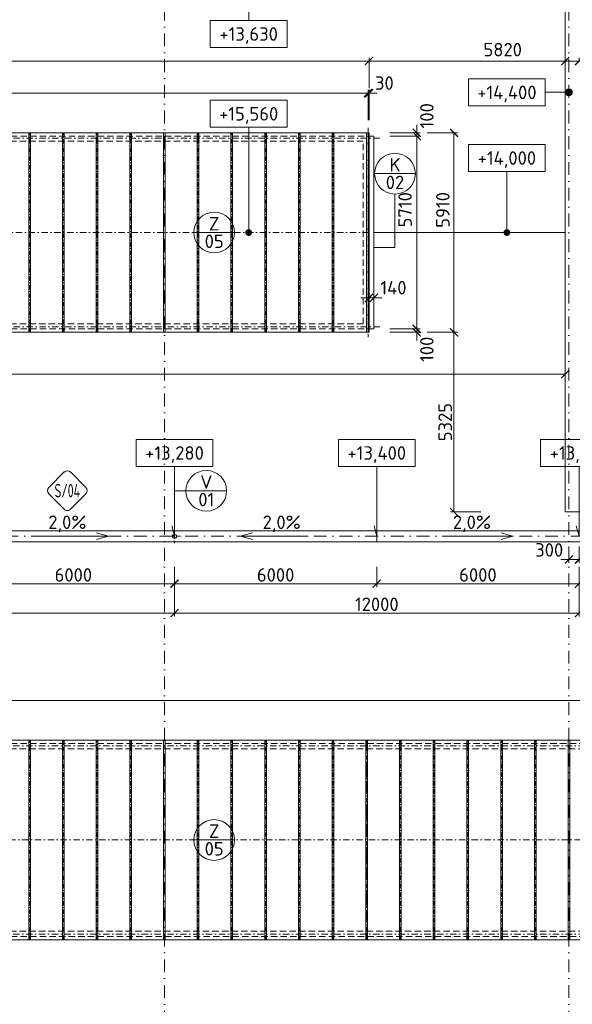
# Model space of a CAD drawing. Header units: millimetres. Extents: x 5450 to 1919026, y -34905 to 130825.
# Tile 128 of 154: x 190045 to 206437, y 79601 to 108777. Entities that reach past the tile are written whole.
import ezdxf
from ezdxf.enums import TextEntityAlignment as Align

# ---------------------------------------------------------------- set-up
doc = ezdxf.new("R2010")
doc.units = ezdxf.units.MM
for name, pattern in [('CENTERX2', [101.6, 63.5, -12.7, 12.7, -12.7]), ('DASHDOT', [25.4, 12.7, -6.35, 0, -6.35]), ('ČÁRKOVANÁ', [19.05, 12.7, -6.35])]:
    doc.linetypes.add(name, pattern=pattern)
doc.layers.get('Defpoints').update_dxf_attribs({"color": 8})
for name, color, linetype, lineweight in [('A99_N_kce-pohl', 1, 'Continuous', 9), ('A99_N_koty-200', 5, 'Continuous', 5), ('A99_N_koty-vysk', 160, 'Continuous', 5), ('A99_N_znaceni 200', 5, 'Continuous', 5), ('A99_S_osy', 1, 'CENTERX2', 5)]:
    doc.layers.add(name, color=color, linetype=linetype, lineweight=lineweight)
doc.styles.add('A99_kota', font='isocpeur.ttf', dxfattribs={"height": 2})
doc.styles.add('A99_popis', font='isocpeur.ttf')
doc.styles.add('ad_popis 100', font='isocpeur.ttf', dxfattribs={"height": 200})
doc.dimstyles.new('A99_kota_200 new', dxfattribs={"dimscale": 200, "dimtxt": 2, "dimasz": 1.2, "dimexe": 0.5, "dimexo": 1.5, "dimgap": 0.3, "dimtad": 1, "dimdec": 0, "dimzin": 3, "dimdsep": 46, "dimtxsty": 'A99_kota', "dimblk": 'ARCHTICK', "dimcen": 2.5, "dimazin": 2, "dimtfac": 0.75, "dimtdec": 0, "dimtmove": 2, "dimatfit": 0, "dimfxl": 4, "dimfxlon": 1, "dimtolj": 1, "dimtzin": 0, "dimlwd": 5, "dimlwe": 5, "dimarcsym": 0})

# ---------------------------------------------------------------- blocks, each defined once
blk = doc.blocks.new('*U19')
at = {"color": 0, "linetype": 'ByBlock'}
blk.add_line((0, -2), (-3.5, -2), dxfattribs=at)
blk.add_lwpolyline([(0, -4), (11.4, -4), (11.4, 0), (0, 0)], close=True, dxfattribs=at)
at = {"color": 0, "linetype": 'ByBlock', "ltscale": 200, "const_width": 0.5}
blk.add_lwpolyline([(-3.75, -2, -1), (-3.25, -2, -1)], format="xyb", close=True, dxfattribs=at)
at = {"color": 0, "linetype": 'ByBlock'}
blk.add_circle((-3.5, -2), 0.5, dxfattribs=at)
at = {"color": 0, "linetype": 'ByBlock', "style": 'A99_kota'}
for tag, p in [('VYSKA', (5.7, -2.24)), ('VYSKA_POPIS1', (5.7, -6.04)), ('VYSKA_POPIS2', (5.9, -9.54)), ('VYSKA_POPIS3', (5.9, -13.04))]:
    blk.add_attdef(tag, text='', height=2, dxfattribs=at).set_placement(p, align=Align.MIDDLE)
blk = doc.blocks.new('*U17')
at = {"color": 0, "linetype": 'ByBlock'}
blk.add_line((5.7, -4), (5.7, -13.05), dxfattribs=at)
blk.add_lwpolyline([(0, -4), (11.4, -4), (11.4, 0), (0, 0)], close=True, dxfattribs=at)
at = {"color": 0, "linetype": 'ByBlock', "ltscale": 200, "const_width": 0.5}
blk.add_lwpolyline([(5.7, -13.3, -1), (5.7, -12.8, -1)], format="xyb", close=True, dxfattribs=at)
at = {"color": 0, "linetype": 'ByBlock', "style": 'A99_kota'}
for tag, p in [('VYSKA', (5.7, -2.24)), ('VYSKA_POPIS1', (5.7, -6.04)), ('VYSKA_POPIS2', (5.9, -9.54)), ('VYSKA_POPIS3', (5.9, -13.04))]:
    blk.add_attdef(tag, text='', height=2, dxfattribs=at).set_placement(p, align=Align.MIDDLE)
blk = doc.blocks.new('*U18')
at = {"color": 0, "linetype": 'ByBlock'}
blk.add_line((5.7, -4), (5.7, -19.6), dxfattribs=at)
blk.add_lwpolyline([(0, -4), (11.4, -4), (11.4, 0), (0, 0)], close=True, dxfattribs=at)
at = {"color": 0, "linetype": 'ByBlock', "ltscale": 200, "const_width": 0.5}
blk.add_lwpolyline([(5.7, -19.85, -1), (5.7, -19.35, -1)], format="xyb", close=True, dxfattribs=at)
at = {"color": 0, "linetype": 'ByBlock', "style": 'A99_kota'}
for tag, p in [('VYSKA', (5.7, -2.24)), ('VYSKA_POPIS1', (5.7, -6.04)), ('VYSKA_POPIS2', (5.9, -9.54)), ('VYSKA_POPIS3', (5.9, -13.04))]:
    blk.add_attdef(tag, text='', height=2, dxfattribs=at).set_placement(p, align=Align.MIDDLE)
blk = doc.blocks.new('*U20')
at = {"color": 0, "linetype": 'ByBlock'}
for p, q in [((5.7, -4), (5.7, -14.35)), ((5.7, -14.35), (5.29, -12.8))]:
    blk.add_line(p, q, dxfattribs=at)
blk.add_lwpolyline([(0, -4), (11.4, -4), (11.4, 0), (0, 0)], close=True, dxfattribs=at)
at = {"color": 0, "linetype": 'ByBlock', "style": 'A99_kota'}
for tag, p in [('VYSKA', (5.7, -2.24)), ('VYSKA_POPIS1', (5.7, -6.04)), ('VYSKA_POPIS2', (5.9, -9.54)), ('VYSKA_POPIS3', (5.9, -13.04))]:
    blk.add_attdef(tag, text='', height=2, dxfattribs=at).set_placement(p, align=Align.MIDDLE)
blk = doc.blocks.new('*U23')
at = {"color": 0, "linetype": 'ByBlock'}
for p, q in [((5.7, -4), (5.7, -14.35)), ((5.7, -14.35), (5.29, -12.8))]:
    blk.add_line(p, q, dxfattribs=at)
blk.add_lwpolyline([(0, -4), (11.4, -4), (11.4, 0), (0, 0)], close=True, dxfattribs=at)
at = {"color": 0, "linetype": 'ByBlock', "style": 'A99_kota'}
for tag, p in [('VYSKA', (5.7, -2.24)), ('VYSKA_POPIS1', (5.7, -6.04)), ('VYSKA_POPIS2', (5.9, -9.54)), ('VYSKA_POPIS3', (5.9, -13.04))]:
    blk.add_attdef(tag, text='', height=2, dxfattribs=at).set_placement(p, align=Align.MIDDLE)
blk = doc.blocks.new('*U14')
at = {"color": 0, "linetype": 'ByBlock'}
blk.add_line((-3.02, 0), (3.02, 0), dxfattribs=at)
blk.add_circle((0, 0), 3.02, dxfattribs=at)
at = {"color": 0, "linetype": 'ByBlock', "style": 'A99_popis'}
for tag, p in [('KATEGORIE', (0, 1.31)), ('PRVEK', (0, -1.3))]:
    blk.add_attdef(tag, text='', height=2, dxfattribs=at).set_placement(p, align=Align.MIDDLE_CENTER)
blk = doc.blocks.new('*U26')
at = {"color": 0}
for p, q in [((-0.72, 4.14), (-4.15, 0.71)), ((4.14, 0.71), (0.71, 4.14)), ((-4.15, -0.72), (-0.72, -4.15)), ((0.71, -4.15), (4.14, -0.72))]:
    blk.add_line(p, q, dxfattribs=at)
for centre, start, end in [((0, 3.42), 45, 135), ((-3.43, 0), 135, 225), ((3.42, 0), 315, 45), ((0, -3.43), 225, 315)]:
    blk.add_arc(centre, 1.01, start, end, dxfattribs=at)
at = {"color": 0, "linetype": 'ByBlock', "style": 'A99_popis', "width": 0.953108}
blk.add_attdef('SKLADBA', text='', height=3, rotation=0.0103, dxfattribs=at).set_placement((-2.86, -1.51), (2.86, -1.5), align=Align.FIT)
blk = doc.blocks.new('*U21')
at = {"color": 0, "linetype": 'ByBlock'}
for p, q in [((5.7, 12.75), (5.29, 11.2)), ((5.7, 0), (5.7, 12.75))]:
    blk.add_line(p, q, dxfattribs=at)
blk.add_lwpolyline([(0, -4), (11.4, -4), (11.4, 0), (0, 0)], close=True, dxfattribs=at)
at = {"color": 0, "linetype": 'ByBlock', "style": 'A99_kota'}
for tag, p in [('VYSKA', (5.7, -2.24)), ('VYSKA_POPIS1', (5.7, -6.04)), ('VYSKA_POPIS2', (5.9, -9.54)), ('VYSKA_POPIS3', (5.9, -13.04))]:
    blk.add_attdef(tag, text='', height=2, dxfattribs=at).set_placement(p, align=Align.MIDDLE)
blk = doc.blocks.new('_ArchTick')
at = {"color": 0, "linetype": 'ByBlock', "const_width": 0.15}
blk.add_lwpolyline([(-0.5, -0.5), (0.5, 0.5)], dxfattribs=at)
blk = doc.blocks.new('*D1105')
at = {"layer": 'A99_N_koty-200', "color": 0, "linetype": 'Continuous', "lineweight": 5, "transparency": 16777216}
for p, q in [((79717, 106750), (79717, 107650)), ((79717, 107550), (200407, 107550)), ((200407, 106750), (200407, 107650))]:
    blk.add_line(p, q, dxfattribs=at)
at = {"layer": 'Defpoints', "color": 0, "linetype": 'Continuous', "lineweight": 18, "transparency": 16777216}
for p in [(200407, 107550), (79717, 105425), (200407, 105425)]:
    blk.add_point(p, dxfattribs=at)
at = {"layer": 'A99_N_koty-200', "color": 0, "linetype": 'Continuous', "lineweight": 5, "transparency": 16777216, "xscale": 240, "yscale": 240, "zscale": 240, "rotation": 180}
blk.add_blockref('_ArchTick', (79717, 107550), dxfattribs=at)
at = {"layer": 'A99_N_koty-200', "color": 0, "linetype": 'Continuous', "lineweight": 5, "transparency": 16777216, "xscale": 240, "yscale": 240, "zscale": 240}
blk.add_blockref('_ArchTick', (200407, 107550), dxfattribs=at)
at = {"layer": 'A99_N_koty-200', "color": 0, "linetype": 'Continuous', "transparency": 16777216, "insert": (144807, 107940), "char_height": 400, "attachment_point": 5, "style": 'A99_kota'}
blk.add_mtext('\\A1;120690', dxfattribs=at)
blk = doc.blocks.new('*D1107')
at = {"layer": 'A99_N_koty-200', "color": 0, "linetype": 'Continuous', "lineweight": 5, "transparency": 16777216}
for p, q in [((200407, 106750), (200407, 107650)), ((200407, 107550), (206227, 107550)), ((206227, 107550), (206227, 107650))]:
    blk.add_line(p, q, dxfattribs=at)
at = {"layer": 'Defpoints', "color": 0, "linetype": 'Continuous', "lineweight": 18, "transparency": 16777216}
for p in [(206227, 107550), (206227, 107345), (200407, 105425)]:
    blk.add_point(p, dxfattribs=at)
at = {"layer": 'A99_N_koty-200', "color": 0, "linetype": 'Continuous', "lineweight": 5, "transparency": 16777216, "xscale": 240, "yscale": 240, "zscale": 240, "rotation": 180}
blk.add_blockref('_ArchTick', (200407, 107550), dxfattribs=at)
at = {"layer": 'A99_N_koty-200', "color": 0, "linetype": 'Continuous', "lineweight": 5, "transparency": 16777216, "xscale": 240, "yscale": 240, "zscale": 240}
blk.add_blockref('_ArchTick', (206227, 107550), dxfattribs=at)
at = {"layer": 'A99_N_koty-200', "color": 0, "linetype": 'Continuous', "transparency": 16777216, "insert": (204372, 107890), "char_height": 400, "attachment_point": 5, "style": 'A99_kota'}
blk.add_mtext('\\A1;5820', dxfattribs=at)
blk = doc.blocks.new('*D1109')
at = {"layer": 'A99_N_koty-200', "color": 0, "linetype": 'Continuous', "lineweight": 5, "transparency": 16777216}
for p, q in [((206227, 107550), (205987, 107550)), ((206227, 107550), (206227, 107450)), ((206637, 107550), (206227, 107550)), ((206637, 107550), (206637, 107650)), ((206637, 107550), (206877, 107550))]:
    blk.add_line(p, q, dxfattribs=at)
at = {"layer": 'Defpoints', "color": 0, "linetype": 'Continuous', "lineweight": 18, "transparency": 16777216}
for p in [(206227, 107550), (206227, 107550), (206637, 107315)]:
    blk.add_point(p, dxfattribs=at)
at = {"layer": 'A99_N_koty-200', "color": 0, "linetype": 'Continuous', "lineweight": 5, "transparency": 16777216, "xscale": 240, "yscale": 240, "zscale": 240}
blk.add_blockref('_ArchTick', (206227, 107550), dxfattribs=at)
at = {"layer": 'A99_N_koty-200', "color": 0, "linetype": 'Continuous', "lineweight": 5, "transparency": 16777216, "xscale": 240, "yscale": 240, "zscale": 240, "rotation": 180}
blk.add_blockref('_ArchTick', (206637, 107550), dxfattribs=at)
at = {"layer": 'A99_N_koty-200', "color": 0, "linetype": 'Continuous', "transparency": 16777216, "insert": (207287, 107845), "char_height": 400, "attachment_point": 5, "style": 'A99_kota'}
blk.add_mtext('\\A1;410', dxfattribs=at)
blk = doc.blocks.new('*D1167')
at = {"layer": 'A99_N_koty-200', "color": 0, "linetype": 'Continuous', "lineweight": 5, "transparency": 16777216}
for p, q in [((200377, 106600), (200137, 106600)), ((200377, 105800), (200377, 106700)), ((200377, 106600), (200407, 106600)), ((200407, 105800), (200407, 106700)), ((200407, 106600), (200647, 106600))]:
    blk.add_line(p, q, dxfattribs=at)
at = {"layer": 'Defpoints', "color": 0, "linetype": 'Continuous', "lineweight": 18, "transparency": 16777216}
for p in [(200407, 106600), (200377, 105425), (200407, 105425)]:
    blk.add_point(p, dxfattribs=at)
at = {"layer": 'A99_N_koty-200', "color": 0, "linetype": 'Continuous', "lineweight": 5, "transparency": 16777216, "xscale": 240, "yscale": 240, "zscale": 240}
blk.add_blockref('_ArchTick', (200377, 106600), dxfattribs=at)
at = {"layer": 'A99_N_koty-200', "color": 0, "linetype": 'Continuous', "lineweight": 5, "transparency": 16777216, "xscale": 240, "yscale": 240, "zscale": 240, "rotation": 180}
blk.add_blockref('_ArchTick', (200407, 106600), dxfattribs=at)
at = {"layer": 'A99_N_koty-200', "color": 0, "linetype": 'Continuous', "transparency": 16777216, "insert": (200862, 106900), "char_height": 400, "attachment_point": 5, "style": 'A99_kota'}
blk.add_mtext('\\A1;30', dxfattribs=at)
blk = doc.blocks.new('*D1177')
at = {"layer": 'A99_N_koty-200', "color": 0, "linetype": 'Continuous', "lineweight": 5, "transparency": 16777216}
for p, q in [((202127, 105425), (203027, 105425)), ((202927, 99515), (202927, 105425)), ((202127, 99515), (203027, 99515))]:
    blk.add_line(p, q, dxfattribs=at)
at = {"layer": 'Defpoints', "color": 0, "linetype": 'Continuous', "lineweight": 18, "transparency": 16777216}
for p in [(200407, 105425), (202927, 105425), (200407, 99515)]:
    blk.add_point(p, dxfattribs=at)
at = {"layer": 'A99_N_koty-200', "color": 0, "linetype": 'Continuous', "lineweight": 5, "transparency": 16777216, "xscale": 240, "yscale": 240, "zscale": 240}
for p, rotation in [((202927, 105425), 90), ((202927, 99515), 270)]:
    blk.add_blockref('_ArchTick', p, dxfattribs=dict(at, rotation=rotation))
at = {"layer": 'A99_N_koty-200', "color": 0, "linetype": 'Continuous', "transparency": 16777216, "insert": (202597, 103140), "char_height": 400, "attachment_point": 5, "rotation": 90, "style": 'A99_kota'}
blk.add_mtext('\\A1;5910', dxfattribs=at)
blk = doc.blocks.new('*D1179')
at = {"layer": 'A99_N_koty-200', "color": 0, "linetype": 'Continuous', "lineweight": 5, "transparency": 16777216}
for p, q in [((201022, 105325), (201922, 105325)), ((201822, 105325), (201822, 99615)), ((201022, 99615), (201922, 99615))]:
    blk.add_line(p, q, dxfattribs=at)
at = {"layer": 'Defpoints', "color": 0, "linetype": 'Continuous', "lineweight": 18, "transparency": 16777216}
for p in [(200547, 105325), (200542, 99615), (201822, 99615)]:
    blk.add_point(p, dxfattribs=at)
at = {"layer": 'A99_N_koty-200', "color": 0, "linetype": 'Continuous', "lineweight": 5, "transparency": 16777216, "xscale": 240, "yscale": 240, "zscale": 240}
for p, rotation in [((201822, 105325), 90), ((201822, 99615), 270)]:
    blk.add_blockref('_ArchTick', p, dxfattribs=dict(at, rotation=rotation))
at = {"layer": 'A99_N_koty-200', "color": 0, "linetype": 'Continuous', "transparency": 16777216, "insert": (201477, 103145), "char_height": 400, "attachment_point": 5, "rotation": 90, "style": 'A99_kota'}
blk.add_mtext('\\A1;5710', dxfattribs=at)
blk = doc.blocks.new('*D1181')
at = {"layer": 'A99_N_koty-200', "color": 0, "linetype": 'Continuous', "lineweight": 5, "transparency": 16777216}
for p, q in [((201822, 99615), (201822, 99855)), ((201022, 99615), (201922, 99615)), ((201022, 99515), (201922, 99515)), ((201822, 99615), (201822, 99515)), ((201822, 99515), (201822, 99275))]:
    blk.add_line(p, q, dxfattribs=at)
at = {"layer": 'Defpoints', "color": 0, "linetype": 'Continuous', "lineweight": 18, "transparency": 16777216}
for p in [(200407, 99515), (200542, 99615), (201822, 99515)]:
    blk.add_point(p, dxfattribs=at)
at = {"layer": 'A99_N_koty-200', "color": 0, "linetype": 'Continuous', "lineweight": 5, "transparency": 16777216, "xscale": 240, "yscale": 240, "zscale": 240}
for p, rotation in [((201822, 99615), 270), ((201822, 99515), 90)]:
    blk.add_blockref('_ArchTick', p, dxfattribs=dict(at, rotation=rotation))
at = {"layer": 'A99_N_koty-200', "color": 0, "linetype": 'Continuous', "transparency": 16777216, "insert": (202122, 99010), "char_height": 400, "attachment_point": 5, "rotation": 90, "style": 'A99_kota'}
blk.add_mtext('\\A1;100', dxfattribs=at)
blk = doc.blocks.new('*D1183')
at = {"layer": 'A99_N_koty-200', "color": 0, "linetype": 'Continuous', "lineweight": 5, "transparency": 16777216}
for p, q in [((201822, 105425), (201822, 105665)), ((201022, 105425), (201922, 105425)), ((201822, 105325), (201822, 105425)), ((201022, 105325), (201922, 105325)), ((201822, 105325), (201822, 105085))]:
    blk.add_line(p, q, dxfattribs=at)
at = {"layer": 'Defpoints', "color": 0, "linetype": 'Continuous', "lineweight": 18, "transparency": 16777216}
for p in [(200407, 105425), (201822, 105425), (200547, 105325)]:
    blk.add_point(p, dxfattribs=at)
at = {"layer": 'A99_N_koty-200', "color": 0, "linetype": 'Continuous', "lineweight": 5, "transparency": 16777216, "xscale": 240, "yscale": 240, "zscale": 240}
for p, rotation in [((201822, 105425), 270), ((201822, 105325), 90)]:
    blk.add_blockref('_ArchTick', p, dxfattribs=dict(at, rotation=rotation))
at = {"layer": 'A99_N_koty-200', "color": 0, "linetype": 'Continuous', "transparency": 16777216, "insert": (202122, 105930), "char_height": 400, "attachment_point": 5, "rotation": 90, "style": 'A99_kota'}
blk.add_mtext('\\A1;100', dxfattribs=at)
blk = doc.blocks.new('*D1237')
at = {"layer": 'A99_N_koty-200', "color": 0, "linetype": 'Continuous', "lineweight": 5, "transparency": 16777216}
for p, q in [((200407, 100535), (200167, 100535)), ((200407, 100535), (200407, 100435)), ((200547, 100535), (200407, 100535)), ((200547, 100535), (200547, 100435)), ((200547, 100535), (200787, 100535))]:
    blk.add_line(p, q, dxfattribs=at)
at = {"layer": 'Defpoints', "color": 0, "linetype": 'Continuous', "lineweight": 18, "transparency": 16777216}
for p in [(200407, 100535), (200407, 100535), (200547, 100535)]:
    blk.add_point(p, dxfattribs=at)
at = {"layer": 'A99_N_koty-200', "color": 0, "linetype": 'Continuous', "lineweight": 5, "transparency": 16777216, "xscale": 240, "yscale": 240, "zscale": 240}
blk.add_blockref('_ArchTick', (200407, 100535), dxfattribs=at)
at = {"layer": 'A99_N_koty-200', "color": 0, "linetype": 'Continuous', "lineweight": 5, "transparency": 16777216, "xscale": 240, "yscale": 240, "zscale": 240, "rotation": 180}
blk.add_blockref('_ArchTick', (200547, 100535), dxfattribs=at)
at = {"layer": 'A99_N_koty-200', "color": 0, "linetype": 'Continuous', "transparency": 16777216, "insert": (201132, 100835), "char_height": 400, "attachment_point": 5, "style": 'A99_kota'}
blk.add_mtext('\\A1;140', dxfattribs=at)
blk = doc.blocks.new('*D1239')
at = {"layer": 'A99_N_koty-200', "color": 0, "linetype": 'Continuous', "lineweight": 5, "transparency": 16777216}
for p, q in [((73647, 98275), (73647, 98375)), ((73647, 98275), (206227, 98275)), ((206227, 98275), (206227, 98175))]:
    blk.add_line(p, q, dxfattribs=at)
at = {"layer": 'Defpoints', "color": 0, "linetype": 'Continuous', "lineweight": 18, "transparency": 16777216}
for p in [(73647, 98070), (206227, 98275), (206227, 98275)]:
    blk.add_point(p, dxfattribs=at)
at = {"layer": 'A99_N_koty-200', "color": 0, "linetype": 'Continuous', "lineweight": 5, "transparency": 16777216, "xscale": 240, "yscale": 240, "zscale": 240, "rotation": 180}
blk.add_blockref('_ArchTick', (73647, 98275), dxfattribs=at)
at = {"layer": 'A99_N_koty-200', "color": 0, "linetype": 'Continuous', "lineweight": 5, "transparency": 16777216, "xscale": 240, "yscale": 240, "zscale": 240}
blk.add_blockref('_ArchTick', (206227, 98275), dxfattribs=at)
at = {"layer": 'A99_N_koty-200', "color": 0, "linetype": 'Continuous', "transparency": 16777216, "insert": (144737, 98575), "char_height": 400, "attachment_point": 5, "style": 'A99_kota'}
blk.add_mtext('\\A1;132580', dxfattribs=at)
blk = doc.blocks.new('*D1241')
at = {"layer": 'A99_N_koty-200', "color": 0, "linetype": 'Continuous', "lineweight": 5, "transparency": 16777216}
for p, q in [((202927, 99515), (203027, 99515)), ((202927, 94190), (202927, 99515)), ((203727, 94190), (202827, 94190))]:
    blk.add_line(p, q, dxfattribs=at)
at = {"layer": 'Defpoints', "color": 0, "linetype": 'Continuous', "lineweight": 18, "transparency": 16777216}
for p in [(202927, 99515), (202927, 99515), (206227, 94190)]:
    blk.add_point(p, dxfattribs=at)
at = {"layer": 'A99_N_koty-200', "color": 0, "linetype": 'Continuous', "lineweight": 5, "transparency": 16777216, "xscale": 240, "yscale": 240, "zscale": 240}
for p, rotation in [((202927, 99515), 90), ((202927, 94190), 270)]:
    blk.add_blockref('_ArchTick', p, dxfattribs=dict(at, rotation=rotation))
at = {"layer": 'A99_N_koty-200', "color": 0, "linetype": 'Continuous', "transparency": 16777216, "insert": (202667, 96853), "char_height": 400, "attachment_point": 5, "rotation": 90, "style": 'A99_kota'}
blk.add_mtext('\\A1;5325', dxfattribs=at)
blk = doc.blocks.new('*D1407')
at = {"layer": 'A99_N_koty-200', "color": 0, "linetype": 'Continuous', "lineweight": 5, "transparency": 16777216}
for p, q in [((206337, 93170), (206337, 92683)), ((206637, 93170), (206637, 92683)), ((206337, 92783), (206097, 92783)), ((206337, 92783), (206637, 92783)), ((206637, 92783), (206877, 92783))]:
    blk.add_line(p, q, dxfattribs=at)
at = {"layer": 'Defpoints', "color": 0, "linetype": 'Continuous', "lineweight": 18, "transparency": 16777216}
for p in [(206337, 93470), (206637, 93470), (206637, 92783)]:
    blk.add_point(p, dxfattribs=at)
at = {"layer": 'A99_N_koty-200', "color": 0, "linetype": 'Continuous', "lineweight": 5, "transparency": 16777216, "xscale": 240, "yscale": 240, "zscale": 240}
blk.add_blockref('_ArchTick', (206337, 92783), dxfattribs=at)
at = {"layer": 'A99_N_koty-200', "color": 0, "linetype": 'Continuous', "lineweight": 5, "transparency": 16777216, "xscale": 240, "yscale": 240, "zscale": 240, "rotation": 180}
blk.add_blockref('_ArchTick', (206637, 92783), dxfattribs=at)
at = {"layer": 'A99_N_koty-200', "color": 0, "linetype": 'Continuous', "transparency": 16777216, "insert": (205752, 93065), "char_height": 400, "attachment_point": 5, "style": 'A99_kota'}
blk.add_mtext('\\A1;300', dxfattribs=at)
blk = doc.blocks.new('*D1409')
at = {"layer": 'A99_N_koty-200', "color": 0, "linetype": 'Continuous', "lineweight": 5, "transparency": 16777216}
for p, q in [((194637, 91995), (194637, 91095)), ((206637, 91995), (206637, 91095)), ((194637, 91195), (206637, 91195))]:
    blk.add_line(p, q, dxfattribs=at)
at = {"layer": 'Defpoints', "color": 0, "linetype": 'Continuous', "lineweight": 18, "transparency": 16777216}
for p in [(194637, 93470), (206637, 93470), (206637, 91195)]:
    blk.add_point(p, dxfattribs=at)
at = {"layer": 'A99_N_koty-200', "color": 0, "linetype": 'Continuous', "lineweight": 5, "transparency": 16777216, "xscale": 240, "yscale": 240, "zscale": 240, "rotation": 180}
blk.add_blockref('_ArchTick', (194637, 91195), dxfattribs=at)
at = {"layer": 'A99_N_koty-200', "color": 0, "linetype": 'Continuous', "lineweight": 5, "transparency": 16777216, "xscale": 240, "yscale": 240, "zscale": 240}
blk.add_blockref('_ArchTick', (206637, 91195), dxfattribs=at)
at = {"layer": 'A99_N_koty-200', "color": 0, "linetype": 'Continuous', "transparency": 16777216, "insert": (200637, 91455), "char_height": 400, "attachment_point": 5, "style": 'A99_kota'}
blk.add_mtext('\\A1;12000', dxfattribs=at)
blk = doc.blocks.new('*D1411')
at = {"layer": 'A99_N_koty-200', "color": 0, "linetype": 'Continuous', "lineweight": 5, "transparency": 16777216}
for p, q in [((200637, 92560), (200637, 91965)), ((206637, 92560), (206637, 91965)), ((206637, 92065), (200637, 92065))]:
    blk.add_line(p, q, dxfattribs=at)
at = {"layer": 'Defpoints', "color": 0, "linetype": 'Continuous', "lineweight": 18, "transparency": 16777216}
for p in [(200637, 92860), (206637, 92860), (200637, 92065)]:
    blk.add_point(p, dxfattribs=at)
at = {"layer": 'A99_N_koty-200', "color": 0, "linetype": 'Continuous', "lineweight": 5, "transparency": 16777216, "xscale": 240, "yscale": 240, "zscale": 240, "rotation": 180}
blk.add_blockref('_ArchTick', (200637, 92065), dxfattribs=at)
at = {"layer": 'A99_N_koty-200', "color": 0, "linetype": 'Continuous', "lineweight": 5, "transparency": 16777216, "xscale": 240, "yscale": 240, "zscale": 240}
blk.add_blockref('_ArchTick', (206637, 92065), dxfattribs=at)
at = {"layer": 'A99_N_koty-200', "color": 0, "linetype": 'Continuous', "transparency": 16777216, "insert": (203637, 92325), "char_height": 400, "attachment_point": 5, "style": 'A99_kota'}
blk.add_mtext('\\A1;6000', dxfattribs=at)
blk = doc.blocks.new('*D1437')
at = {"layer": 'A99_N_koty-200', "color": 0, "linetype": 'Continuous', "lineweight": 5, "transparency": 16777216}
for p, q in [((182637, 91995), (182637, 91095)), ((194637, 91995), (194637, 91095)), ((182637, 91195), (194637, 91195))]:
    blk.add_line(p, q, dxfattribs=at)
at = {"layer": 'Defpoints', "color": 0, "linetype": 'Continuous', "lineweight": 18, "transparency": 16777216}
for p in [(182637, 93470), (194637, 93470), (194637, 91195)]:
    blk.add_point(p, dxfattribs=at)
at = {"layer": 'A99_N_koty-200', "color": 0, "linetype": 'Continuous', "lineweight": 5, "transparency": 16777216, "xscale": 240, "yscale": 240, "zscale": 240, "rotation": 180}
blk.add_blockref('_ArchTick', (182637, 91195), dxfattribs=at)
at = {"layer": 'A99_N_koty-200', "color": 0, "linetype": 'Continuous', "lineweight": 5, "transparency": 16777216, "xscale": 240, "yscale": 240, "zscale": 240}
blk.add_blockref('_ArchTick', (194637, 91195), dxfattribs=at)
at = {"layer": 'A99_N_koty-200', "color": 0, "linetype": 'Continuous', "transparency": 16777216, "insert": (188637, 91455), "char_height": 400, "attachment_point": 5, "style": 'A99_kota'}
blk.add_mtext('\\A1;12000', dxfattribs=at)
blk = doc.blocks.new('*D1441')
at = {"layer": 'A99_N_koty-200', "color": 0, "linetype": 'Continuous', "lineweight": 5, "transparency": 16777216}
for p, q in [((188637, 92560), (188637, 91965)), ((194637, 92560), (194637, 91965)), ((194637, 92065), (188637, 92065))]:
    blk.add_line(p, q, dxfattribs=at)
at = {"layer": 'Defpoints', "color": 0, "linetype": 'Continuous', "lineweight": 18, "transparency": 16777216}
for p in [(188637, 92860), (194637, 92860), (188637, 92065)]:
    blk.add_point(p, dxfattribs=at)
at = {"layer": 'A99_N_koty-200', "color": 0, "linetype": 'Continuous', "lineweight": 5, "transparency": 16777216, "xscale": 240, "yscale": 240, "zscale": 240, "rotation": 180}
blk.add_blockref('_ArchTick', (188637, 92065), dxfattribs=at)
at = {"layer": 'A99_N_koty-200', "color": 0, "linetype": 'Continuous', "lineweight": 5, "transparency": 16777216, "xscale": 240, "yscale": 240, "zscale": 240}
blk.add_blockref('_ArchTick', (194637, 92065), dxfattribs=at)
at = {"layer": 'A99_N_koty-200', "color": 0, "linetype": 'Continuous', "transparency": 16777216, "insert": (191637, 92325), "char_height": 400, "attachment_point": 5, "style": 'A99_kota'}
blk.add_mtext('\\A1;6000', dxfattribs=at)
blk = doc.blocks.new('*D1607')
at = {"layer": 'A99_N_koty-200', "color": 0, "linetype": 'Continuous', "lineweight": 5, "transparency": 16777216}
for p, q in [((194637, 92560), (194637, 91965)), ((200637, 92560), (200637, 91965)), ((194637, 92065), (200637, 92065))]:
    blk.add_line(p, q, dxfattribs=at)
at = {"layer": 'Defpoints', "color": 0, "linetype": 'Continuous', "lineweight": 18, "transparency": 16777216}
for p in [(194637, 92860), (200637, 92860), (200637, 92065)]:
    blk.add_point(p, dxfattribs=at)
at = {"layer": 'A99_N_koty-200', "color": 0, "linetype": 'Continuous', "lineweight": 5, "transparency": 16777216, "xscale": 240, "yscale": 240, "zscale": 240, "rotation": 180}
blk.add_blockref('_ArchTick', (194637, 92065), dxfattribs=at)
at = {"layer": 'A99_N_koty-200', "color": 0, "linetype": 'Continuous', "lineweight": 5, "transparency": 16777216, "xscale": 240, "yscale": 240, "zscale": 240}
blk.add_blockref('_ArchTick', (200637, 92065), dxfattribs=at)
at = {"layer": 'A99_N_koty-200', "color": 0, "linetype": 'Continuous', "transparency": 16777216, "insert": (197637, 92325), "char_height": 400, "attachment_point": 5, "style": 'A99_kota'}
blk.add_mtext('\\A1;6000', dxfattribs=at)
blk = doc.blocks.new('*D1727')
at = {"layer": 'A99_N_koty-200', "color": 0, "linetype": 'Continuous', "lineweight": 5, "transparency": 16777216}
for p, q in [((146337, 87800), (146337, 88700)), ((212377, 87800), (212377, 88700)), ((212377, 88600), (146337, 88600))]:
    blk.add_line(p, q, dxfattribs=at)
at = {"layer": 'Defpoints', "color": 0, "linetype": 'Continuous', "lineweight": 18, "transparency": 16777216}
for p in [(146337, 88600), (146337, 87425), (212377, 87425)]:
    blk.add_point(p, dxfattribs=at)
at = {"layer": 'A99_N_koty-200', "color": 0, "linetype": 'Continuous', "lineweight": 5, "transparency": 16777216, "xscale": 240, "yscale": 240, "zscale": 240, "rotation": 180}
blk.add_blockref('_ArchTick', (146337, 88600), dxfattribs=at)
at = {"layer": 'A99_N_koty-200', "color": 0, "linetype": 'Continuous', "lineweight": 5, "transparency": 16777216, "xscale": 240, "yscale": 240, "zscale": 240}
blk.add_blockref('_ArchTick', (212377, 88600), dxfattribs=at)
at = {"layer": 'A99_N_koty-200', "color": 0, "linetype": 'Continuous', "transparency": 16777216, "insert": (179357, 88860), "char_height": 400, "attachment_point": 5, "style": 'A99_kota'}
blk.add_mtext('\\A1;66040', dxfattribs=at)
blk = doc.blocks.new('*D1733')
at = {"layer": 'A99_N_koty-200', "color": 0, "linetype": 'Continuous', "lineweight": 5, "transparency": 16777216}
for p, q in [((146337, 105800), (146337, 106700)), ((200377, 106600), (146337, 106600)), ((200377, 105800), (200377, 106700))]:
    blk.add_line(p, q, dxfattribs=at)
at = {"layer": 'Defpoints', "color": 0, "linetype": 'Continuous', "lineweight": 18, "transparency": 16777216}
for p in [(146337, 106600), (146337, 105425), (200377, 105425)]:
    blk.add_point(p, dxfattribs=at)
at = {"layer": 'A99_N_koty-200', "color": 0, "linetype": 'Continuous', "lineweight": 5, "transparency": 16777216, "xscale": 240, "yscale": 240, "zscale": 240, "rotation": 180}
blk.add_blockref('_ArchTick', (146337, 106600), dxfattribs=at)
at = {"layer": 'A99_N_koty-200', "color": 0, "linetype": 'Continuous', "lineweight": 5, "transparency": 16777216, "xscale": 240, "yscale": 240, "zscale": 240}
blk.add_blockref('_ArchTick', (200377, 106600), dxfattribs=at)
at = {"layer": 'A99_N_koty-200', "color": 0, "linetype": 'Continuous', "transparency": 16777216, "insert": (173357, 106860), "char_height": 400, "attachment_point": 5, "style": 'A99_kota'}
blk.add_mtext('\\A1;54040', dxfattribs=at)

msp = doc.modelspace()

# ---------------------------------------------------------------- linework, layer by layer
at = {"layer": 'A99_N_kce-pohl', "linetype": 'Continuous', "lineweight": 9}
for p, q in [((190312.3, 99515), (190312.3, 105425)), ((190362.3, 99515), (190362.3, 105425)), ((191312.3, 99515), (191312.3, 105425)), ((191362.3, 99515), (191362.3, 105425)), ((192312.3, 99515), (192312.3, 105425)), ((192362.3, 99515), (192362.3, 105425)), ((193312.3, 99515), (193312.3, 105425)), ((193362.3, 99515), (193362.3, 105425)), ((194312.3, 99515), (194312.3, 105425)), ((194362.3, 99515), (194362.3, 105425)), ((195312.3, 99515), (195312.3, 105425)), ((195362.3, 99515), (195362.3, 105425)), ((196312.3, 99515), (196312.3, 105425)), ((196362.3, 99515), (196362.3, 105425)), ((197312.3, 99515), (197312.3, 105425)), ((197362.3, 99515), (197362.3, 105425)), ((198312.3, 99515), (198312.3, 105425)), ((198362.3, 99515), (198362.3, 105425)), ((199312.3, 99515), (199312.3, 105425)), ((199362.3, 99515), (199362.3, 105425)), ((200332.3, 99515), (200332.3, 105425)), ((190312.3, 81515), (190312.3, 87425)), ((190362.3, 81515), (190362.3, 87425)), ((191312.3, 81515), (191312.3, 87425)), ((191362.3, 81515), (191362.3, 87425)), ((192312.3, 81515), (192312.3, 87425)), ((192362.3, 81515), (192362.3, 87425)), ((193312.3, 81515), (193312.3, 87425)), ((193362.3, 81515), (193362.3, 87425)), ((194312.3, 81515), (194312.3, 87425)), ((194362.3, 81515), (194362.3, 87425)), ((195312.3, 81515), (195312.3, 87425)), ((195362.3, 81515), (195362.3, 87425)), ((196312.3, 81515), (196312.3, 87425)), ((196362.3, 81515), (196362.3, 87425)), ((197312.3, 81515), (197312.3, 87425)), ((197362.3, 81515), (197362.3, 87425)), ((198312.3, 81515), (198312.3, 87425)), ((198362.3, 81515), (198362.3, 87425)), ((199312.3, 81515), (199312.3, 87425)), ((199362.3, 81515), (199362.3, 87425)), ((200312.3, 81515), (200312.3, 87425)), ((200362.3, 81515), (200362.3, 87425)), ((201312.3, 81515), (201312.3, 87425)), ((201362.3, 81515), (201362.3, 87425)), ((202312.3, 81515), (202312.3, 87425)), ((202362.3, 81515), (202362.3, 87425)), ((203312.3, 81515), (203312.3, 87425)), ((203362.3, 81515), (203362.3, 87425)), ((204312.3, 81515), (204312.3, 87425)), ((204362.3, 81515), (204362.3, 87425)), ((205312.3, 81515), (205312.3, 87425)), ((205362.3, 81515), (205362.3, 87425)), ((206312.3, 81515), (206312.3, 87425)), ((206362.3, 81515), (206362.3, 87425))]:
    msp.add_line(p, q, dxfattribs=at)
for points in [[(206227.3, 111945), (206227.3, 94190)], [(200382.3, 99515), (200382.3, 105425)], [(200547.3, 99615), (200547.3, 105325)], [(190312.3, 102845), (190312.3, 102665)], [(190362.3, 102845), (190362.3, 102665)], [(191312.3, 102845), (191312.3, 102665)], [(191362.3, 102845), (191362.3, 102665)], [(192312.3, 102845), (192312.3, 102665)], [(192362.3, 102845), (192362.3, 102665)], [(193312.3, 102845), (193312.3, 102665)], [(193362.3, 102845), (193362.3, 102665)], [(194312.3, 102845), (194312.3, 102665)], [(194362.3, 102845), (194362.3, 102665)], [(195312.3, 102845), (195312.3, 102665)], [(195362.3, 102845), (195362.3, 102665)], [(196312.3, 102845), (196312.3, 102665)], [(196362.3, 102845), (196362.3, 102665)], [(197312.3, 102845), (197312.3, 102665)], [(197362.3, 102845), (197362.3, 102665)], [(198312.3, 102845), (198312.3, 102665)], [(198362.3, 102845), (198362.3, 102665)], [(199312.3, 102845), (199312.3, 102665)], [(199362.3, 102845), (199362.3, 102665)], [(206227.3, 102470), (200547.3, 102470)], [(218477.3, 94190), (206227.3, 94190)], [(190312.3, 84845), (190312.3, 84665)], [(190362.3, 84845), (190362.3, 84665)], [(191312.3, 84845), (191312.3, 84665)], [(191362.3, 84845), (191362.3, 84665)], [(192312.3, 84845), (192312.3, 84665)], [(192362.3, 84845), (192362.3, 84665)], [(193312.3, 84845), (193312.3, 84665)], [(193362.3, 84845), (193362.3, 84665)], [(194312.3, 84845), (194312.3, 84665)], [(194362.3, 84845), (194362.3, 84665)], [(195312.3, 84845), (195312.3, 84665)], [(195362.3, 84845), (195362.3, 84665)], [(196312.3, 84845), (196312.3, 84665)], [(196362.3, 84845), (196362.3, 84665)], [(197312.3, 84845), (197312.3, 84665)], [(197362.3, 84845), (197362.3, 84665)], [(198312.3, 84845), (198312.3, 84665)], [(198362.3, 84845), (198362.3, 84665)], [(199312.3, 84845), (199312.3, 84665)], [(199362.3, 84845), (199362.3, 84665)], [(200312.3, 84845), (200312.3, 84665)], [(200362.3, 84845), (200362.3, 84665)], [(201312.3, 84845), (201312.3, 84665)], [(201362.3, 84845), (201362.3, 84665)], [(202312.3, 84845), (202312.3, 84665)], [(202362.3, 84845), (202362.3, 84665)], [(203312.3, 84845), (203312.3, 84665)], [(203362.3, 84845), (203362.3, 84665)], [(204312.3, 84845), (204312.3, 84665)], [(204362.3, 84845), (204362.3, 84665)], [(205312.3, 84845), (205312.3, 84665)], [(205362.3, 84845), (205362.3, 84665)], [(206312.3, 84840), (206312.3, 84660)], [(206362.3, 84840), (206362.3, 84660)]]:
    msp.add_lwpolyline(points, dxfattribs=at)
for points in [[(79717.3, 105425), (200407.3, 105425), (200407.3, 99515), (79717.3, 99515)], [(79717.3, 87425), (212407.3, 87425), (212407.3, 81515), (79717.3, 81515)]]:
    msp.add_lwpolyline(points, close=True, dxfattribs=at)
at = {"layer": 'A99_N_kce-pohl', "linetype": 'ČÁRKOVANÁ', "lineweight": 9, "ltscale": 15}
for points in [[(200547.3, 105325), (79577.3, 105325)], [(200237.3, 105175.3), (79887.3, 105175.3)], [(200237.3, 99764.7), (200237.3, 105175.3)], [(200237.3, 99764.7), (200237.3, 105175.3)], [(200547.3, 99615), (79577.3, 99615)], [(200237.3, 99764.7), (79887.3, 99764.7)], [(212547.3, 87325), (79577.3, 87325)], [(212237.3, 87175.3), (79887.3, 87175.3)], [(212237.3, 81764.7), (79887.3, 81764.7)], [(212547.3, 81615), (79577.3, 81615)]]:
    msp.add_lwpolyline(points, dxfattribs=at)
at = {"layer": 'A99_N_kce-pohl', "linetype": 'DASHDOT', "lineweight": 5, "ltscale": 5}
for points in [[(194637.3, 93270), (194637.3, 93670)], [(194437.3, 93470), (194837.3, 93470)]]:
    msp.add_lwpolyline(points, dxfattribs=at)
at = {"layer": 'A99_N_kce-pohl', "linetype": 'Continuous', "ltscale": 25}
msp.add_lwpolyline([(218477.3, 93305), (218477.3, 93635), (73787.3, 93635), (73787.3, 93305)], close=True, dxfattribs=at)
at = {"layer": 'A99_N_kce-pohl', "linetype": 'Continuous', "lineweight": 5}
msp.add_lwpolyline([(200637.3, 93305), (200637.3, 93635)], dxfattribs=at)
at = {"layer": 'A99_N_kce-pohl', "linetype": 'Continuous'}
msp.add_circle((194637.3, 93470), 60, dxfattribs=at)
at = {"layer": 'A99_N_koty-vysk'}
for points in [[(192677.3, 93470), (190677.3, 93470)], [(192677.3, 93470), (192327.3, 93570)], [(192677.3, 93470), (192327.3, 93370)], [(196597.3, 93470), (196947.3, 93570)], [(196597.3, 93470), (198597.3, 93470)], [(196597.3, 93470), (196947.3, 93370)], [(204677.3, 93470), (202677.3, 93470)], [(204677.3, 93470), (204327.3, 93570)], [(204677.3, 93470), (204327.3, 93370)]]:
    msp.add_lwpolyline(points, dxfattribs=at)
at = {"layer": 'A99_N_znaceni 200', "lineweight": 5}
for points in [[(201172.3, 103610.8), (201172.3, 102022.5)], [(200547.3, 102022.5), (201172.3, 102022.5)]]:
    msp.add_lwpolyline(points, dxfattribs=at)
at = {"layer": 'A99_N_znaceni 200'}
msp.add_lwpolyline([(194975.8, 94816.5), (194637.3, 94816.5)], dxfattribs=at)
at = {"layer": 'A99_S_osy', "linetype": 'DASHDOT', "lineweight": 5, "ltscale": 10}
for p, q in [((190337.3, 99515), (190337.3, 105425)), ((191337.3, 99515), (191337.3, 105425)), ((192337.3, 99515), (192337.3, 105425)), ((193337.3, 99515), (193337.3, 105425)), ((195337.3, 99515), (195337.3, 105425)), ((196337.3, 99515), (196337.3, 105425)), ((197337.3, 99515), (197337.3, 105425)), ((198337.3, 99515), (198337.3, 105425)), ((199337.3, 99515), (199337.3, 105425)), ((200377.3, 105570), (200377.3, 99370)), ((190337.3, 81515), (190337.3, 87425)), ((191337.3, 81515), (191337.3, 87425)), ((192337.3, 81515), (192337.3, 87425)), ((193337.3, 81515), (193337.3, 87425)), ((195337.3, 81515), (195337.3, 87425)), ((196337.3, 81515), (196337.3, 87425)), ((197337.3, 81515), (197337.3, 87425)), ((198337.3, 81515), (198337.3, 87425)), ((199337.3, 81515), (199337.3, 87425)), ((200337.3, 81515), (200337.3, 87425)), ((201337.3, 81515), (201337.3, 87425)), ((202337.3, 81515), (202337.3, 87425)), ((203337.3, 81515), (203337.3, 87425)), ((204337.3, 81515), (204337.3, 87425)), ((205337.3, 81515), (205337.3, 87425))]:
    msp.add_line(p, q, dxfattribs=at)
at = {"layer": 'A99_S_osy', "linetype": 'DASHDOT', "lineweight": 5, "ltscale": 25}
for p, q in [((200377.3, 105570), (200377.3, 99370)), ((200337.3, 87425), (200337.3, 81515))]:
    msp.add_line(p, q, dxfattribs=at)
at = {"layer": 'A99_S_osy', "linetype": 'DASHDOT', "lineweight": 5, "ltscale": 30}
for points in [[(194337.3, 130470), (194337.3, 54560)], [(206337.3, 130470), (206337.3, 27060)], [(247162.3, 93470), (72162.3, 93470)]]:
    msp.add_lwpolyline(points, dxfattribs=at)
at = {"layer": 'A99_S_osy', "linetype": 'DASHDOT', "lineweight": 5, "ltscale": 15}
for points in [[(200727.3, 105265), (79652.3, 105265)], [(200407.3, 102470), (79717.3, 102470)], [(200727.3, 99675), (79652.3, 99675)], [(212527.3, 87265), (79652.3, 87265)], [(212407.3, 84470), (79717.3, 84470)], [(212527.3, 81675), (79652.3, 81675)]]:
    msp.add_lwpolyline(points, dxfattribs=at)

# ---------------------------------------------------------------- block references
at = {"layer": 'A99_N_koty-vysk', "xscale": 200, "yscale": 200, "zscale": 200}
for name, p, values in [('*U21', (195697.3, 108755), {'VYSKA': '+13,630'}), ('*U20', (193497.3, 96340), {'VYSKA': '+13,280'}), ('*U20', (199497.3, 96340), {'VYSKA': '+13,400'}), ('*U23', (205497.3, 96340), {'VYSKA': '+13,280'})]:
    msp.add_blockref(name, p, dxfattribs=at).add_auto_attribs(values)
at = {"layer": 'A99_N_koty-vysk'}
ref = msp.add_blockref('*U19', (205636.6, 107025), dxfattribs=dict(at, xscale=-200, yscale=200, zscale=200))
ref.add_attrib('VYSKA', '+14,400', dxfattribs={"layer": '0', "color": 0, "linetype": 'ByBlock', "height": 400, "style": 'A99_kota'}).set_placement((204496.6, 106576.8), align=Align.MIDDLE)
ref = msp.add_blockref('*U18', (197977.3, 106390), dxfattribs=dict(at, xscale=-200, yscale=200, zscale=200))
ref.add_attrib('VYSKA', '+15,560', dxfattribs={"layer": '0', "color": 0, "linetype": 'ByBlock', "height": 400, "style": 'A99_kota'}).set_placement((196837.3, 105941.8), align=Align.MIDDLE)
ref = msp.add_blockref('*U17', (205636.6, 105080), dxfattribs=dict(at, xscale=-200, yscale=200, zscale=200))
ref.add_attrib('VYSKA', '+14,000', dxfattribs={"layer": '0', "color": 0, "linetype": 'ByBlock', "height": 400, "style": 'A99_kota'}).set_placement((204496.6, 104631.8), align=Align.MIDDLE)
at = {"layer": 'A99_N_znaceni 200'}
ref = msp.add_blockref('*U14', (201177.3, 104214.8), dxfattribs=dict(at, xscale=-200, yscale=200, zscale=200))
ref.add_attrib('KATEGORIE', 'K', dxfattribs={"layer": '0', "color": 0, "linetype": 'ByBlock', "height": 400, "style": 'A99_popis'}).set_placement((201177.3, 104476.8), align=Align.MIDDLE_CENTER)
ref.add_attrib('PRVEK', '02', dxfattribs={"layer": '0', "color": 0, "linetype": 'ByBlock', "height": 400, "style": 'A99_popis'}).set_placement((201177.3, 103955.2), align=Align.MIDDLE_CENTER)
at = {"layer": 'A99_N_znaceni 200', "xscale": 200, "yscale": 200, "zscale": 200}
for p, values in [((195814.8, 102470), {'KATEGORIE': 'Z', 'PRVEK': '05'}), ((195579.8, 94816.5), {'KATEGORIE': 'V', 'PRVEK': '01'}), ((195814.8, 84470), {'KATEGORIE': 'Z', 'PRVEK': '05'})]:
    msp.add_blockref('*U14', p, dxfattribs=at).add_auto_attribs(values)
at = {"layer": 'A99_N_znaceni 200', "lineweight": 5}
ref = msp.add_blockref('*U26', (191459.8, 94822.5), dxfattribs=dict(at, xscale=133.3, yscale=133.3, zscale=133.3))
ref.add_attrib('SKLADBA', 'S/04', dxfattribs={"layer": '0', "color": 0, "linetype": 'ByBlock', "height": 399.9, "rotation": 0.01026, "style": 'A99_popis', "width": 0.635405}).set_placement((191078.1, 94621.8), (191840.4, 94621.9), align=Align.FIT)

# ---------------------------------------------------------------- texts
at = {"layer": 'A99_N_koty-vysk', "char_height": 400, "style": 'ad_popis 100'}
for insert, attachment_point in [((192024.3, 94085), 3), ((197250.3, 94085), 1), ((204024.3, 94085), 3)]:
    msp.add_mtext_dynamic_manual_height_columns('2,0%', width=673.852, gutter_width=2000, heights=[0], dxfattribs=dict(at, insert=insert, attachment_point=attachment_point))

# ---------------------------------------------------------------- dimensions: what is measured, and where the dimension line sits
at = {"layer": 'A99_N_koty-200', "linetype": 'Continuous'}
for base, p1, p2, picture, middle in [((200407.3, 107550), (79717.3, 105425), (200407.3, 105425), '*D1105', (144807.3, 107940)), ((206227.3, 107550), (200407.3, 105425), (206227.3, 107345), '*D1107', (204372.3, 107890)), ((206227.3, 98275), (73647.3, 98070), (206227.3, 98275), '*D1239', (144737.3, 98575)), ((206637.3, 92782.5), (206337.3, 93470), (206637.3, 93470), '*D1407', (205752.3, 93065))]:
    dim = msp.add_linear_dim(base=base, p1=p1, p2=p2, dimstyle='A99_kota_200 new', override={"dimscale": 0, "dimtix": 1, "dimtofl": 1, "dimtmove": 2, "dimatfit": 0}, dxfattribs=at)
    dim.commit()
    dim.dimension.update_dxf_attribs({"geometry": picture, "text_midpoint": middle, "dimtype": 160})
for base, p1, p2, angle, picture, middle in [((206227.3, 107550), (206637.3, 107315), (206227.3, 107550), 180, '*D1109', (207287.3, 107845)), ((200407.3, 106600), (200377.3, 105425), (200407.3, 105425), 180, '*D1167', (200862.3, 106900)), ((201822.3, 105425), (200547.3, 105325), (200407.3, 105425), 270, '*D1183', (202122.3, 105930)), ((202927.3, 105425), (200407.3, 99515), (200407.3, 105425), 90, '*D1177', (202597.3, 103140)), ((201822.3, 99615), (200547.3, 105325), (200542.3, 99615), 90, '*D1179', (201477.3, 103145)), ((200407.3, 100535), (200547.3, 100535), (200407.3, 100535), 180, '*D1237', (201132.3, 100835)), ((201822.3, 99515), (200542.3, 99615), (200407.3, 99515), 90, '*D1181', (202122.3, 99010))]:
    dim = msp.add_linear_dim(base=base, p1=p1, p2=p2, angle=angle, dimstyle='A99_kota_200 new', override={"dimscale": 0, "dimtix": 1, "dimtofl": 1, "dimtmove": 2, "dimatfit": 0}, dxfattribs=at)
    dim.commit()
    dim.dimension.update_dxf_attribs({"geometry": picture, "text_midpoint": middle, "dimtype": 160})
for base, p1, p2, angle, picture, middle in [((146337.3, 106600), (200377.3, 105425), (146337.3, 105425), 180, '*D1733', (173357.3, 106860)), ((202927.3, 99515), (206227.3, 94190), (202927.3, 99515), 90, '*D1241', (202667.3, 96852.5)), ((188637.3, 92065), (194637.3, 92860), (188637.3, 92860), 180, '*D1441', (191637.3, 92325)), ((200637.3, 92065), (206637.3, 92860), (200637.3, 92860), 180, '*D1411', (203637.3, 92325)), ((146337.3, 88600), (212377.3, 87425), (146337.3, 87425), 180, '*D1727', (179357.3, 88860))]:
    dim = msp.add_linear_dim(base=base, p1=p1, p2=p2, angle=angle, dimstyle='A99_kota_200 new', override={"dimscale": 0, "dimtix": 1, "dimtofl": 1, "dimtmove": 2, "dimatfit": 0}, dxfattribs=at)
    dim.commit()
    dim.dimension.update_dxf_attribs({"geometry": picture, "text_midpoint": middle})
for base, p1, p2, picture, middle in [((194637.3, 91195), (182637.3, 93470), (194637.3, 93470), '*D1437', (188637.3, 91455)), ((206637.3, 91195), (194637.3, 93470), (206637.3, 93470), '*D1409', (200637.3, 91455)), ((200637.3, 92065), (194637.3, 92860), (200637.3, 92860), '*D1607', (197637.3, 92325))]:
    dim = msp.add_linear_dim(base=base, p1=p1, p2=p2, dimstyle='A99_kota_200 new', override={"dimscale": 0, "dimtix": 1, "dimtofl": 1, "dimtmove": 2, "dimatfit": 0}, dxfattribs=at)
    dim.commit()
    dim.dimension.update_dxf_attribs({"geometry": picture, "text_midpoint": middle})

doc.saveas('drawing.dxf')
